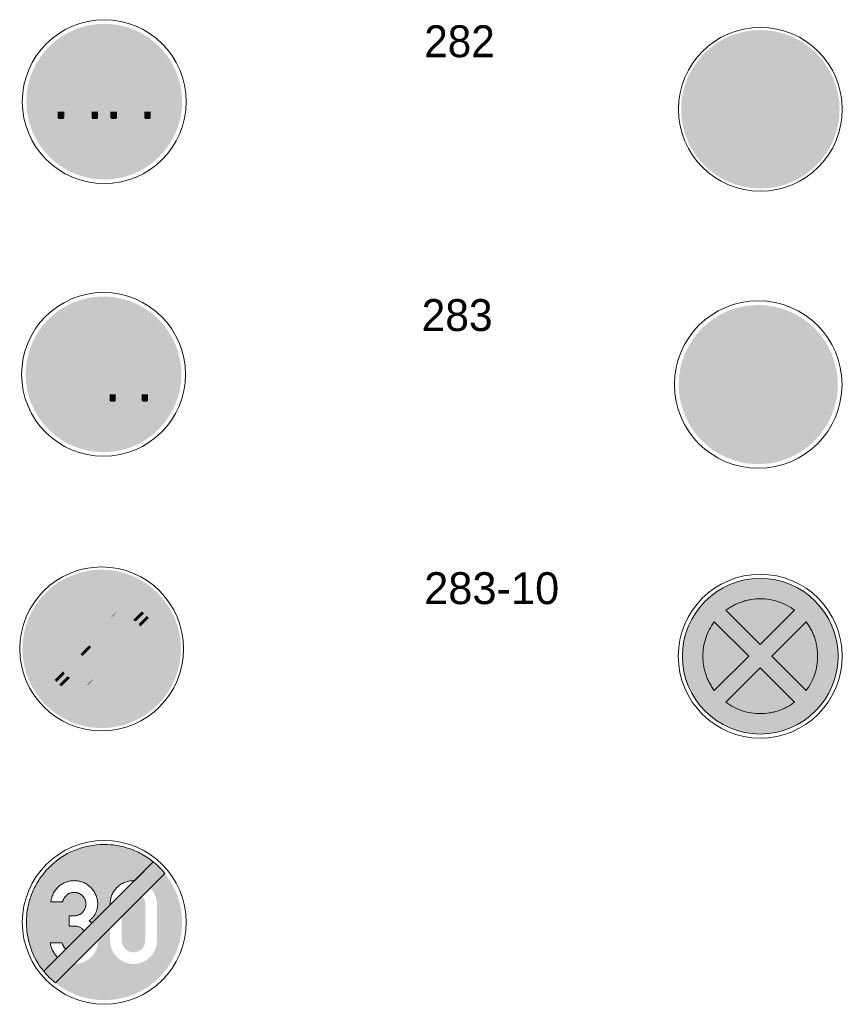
# Model space of a CAD drawing. Header units: millimetres. Extents: x 27 to 616, y -913 to 238.
# Tile 18 of 38: x 310 to 422, y -462 to -329. Entities that reach past the tile are written whole.
import ezdxf
from ezdxf.enums import TextEntityAlignment as Align

# ---------------------------------------------------------------- set-up
doc = ezdxf.new("R2010")
doc.units = ezdxf.units.MM
doc.header["$LTSCALE"] = 5
doc.linetypes.add('AUSGEZOGEN', pattern=[0])
doc.layers.add('Ebene_1', color=7, linetype='Continuous', true_color=0x000000)
doc.layers.add('Layer13', color=5, linetype='Continuous', true_color=0x0000ff)
doc.styles.add('Arial', font='arial.ttf')

msp = doc.modelspace()

# ---------------------------------------------------------------- hatches: boundary and pattern name
at = {"layer": 'Ebene_1', "linetype": 'AUSGEZOGEN', "lineweight": 18, "true_color": 0xce2729}
for points in [[(332.39, -340.12), (332.34, -341.19), (332.18, -342.24), (331.92, -343.25), (331.56, -344.21), (331.12, -345.13), (330.59, -346), (329.99, -346.81), (329.31, -347.56), (328.56, -348.24), (327.75, -348.84), (326.88, -349.37), (325.97, -349.81), (325, -350.17), (323.99, -350.42), (322.95, -350.58), (321.87, -350.64), (320.79, -350.58), (319.75, -350.42), (318.74, -350.17), (317.77, -349.81), (316.86, -349.37), (315.99, -348.84), (315.18, -348.24), (314.43, -347.56), (313.75, -346.81), (313.15, -346), (312.62, -345.13), (312.18, -344.21), (311.82, -343.25), (311.56, -342.24), (311.4, -341.19), (311.35, -340.12), (311.4, -339.04), (311.56, -338), (311.82, -336.99), (312.18, -336.02), (312.62, -335.1), (313.15, -334.23), (313.75, -333.42), (314.43, -332.68), (315.18, -332), (315.99, -331.39), (316.86, -330.87), (317.77, -330.42), (318.74, -330.07), (319.75, -329.81), (320.79, -329.65), (321.87, -329.6), (322.95, -329.65), (323.99, -329.81), (325, -330.07), (325.97, -330.42), (326.88, -330.87), (327.75, -331.39), (328.56, -332), (329.31, -332.68), (329.99, -333.42), (330.59, -334.23), (331.12, -335.1), (331.56, -336.02), (331.92, -336.99), (332.18, -338), (332.34, -339.04)], [(315.21, -339.97), (315.23, -339.83), (315.29, -339.7), (315.38, -339.59), (315.54, -339.32), (316.12, -337.98), (316.26, -337.82), (316.46, -337.75), (320.15, -337.75), (320.36, -337.82), (320.49, -337.98), (321.08, -339.32), (321.23, -339.59), (321.32, -339.7), (321.39, -339.83), (321.41, -339.97), (321.41, -340.93), (321.38, -341.07), (321.3, -341.19), (321.18, -341.27), (321.04, -341.3), (315.58, -341.3), (315.43, -341.27), (315.31, -341.19), (315.24, -341.07), (315.21, -340.93)], [(315.58, -341.45), (316.46, -341.45), (316.46, -342.26), (316.4, -342.42), (316.24, -342.48), (315.8, -342.48), (315.64, -342.42), (315.58, -342.26)], [(320.15, -341.45), (321.04, -341.45), (321.04, -342.26), (320.97, -342.42), (320.82, -342.48), (320.37, -342.48), (320.22, -342.42), (320.15, -342.26)], [(332.29, -376.97), (332.24, -378.04), (332.08, -379.09), (331.82, -380.1), (331.46, -381.06), (331.02, -381.98), (330.49, -382.85), (329.89, -383.66), (329.21, -384.41), (328.46, -385.09), (327.65, -385.69), (326.78, -386.22), (325.87, -386.66), (324.9, -387.02), (323.89, -387.27), (322.85, -387.43), (321.77, -387.49), (320.69, -387.43), (319.65, -387.27), (318.64, -387.02), (317.67, -386.66), (316.76, -386.22), (315.89, -385.69), (315.08, -385.09), (314.33, -384.41), (313.65, -383.66), (313.05, -382.85), (312.52, -381.98), (312.08, -381.06), (311.72, -380.1), (311.46, -379.09), (311.3, -378.04), (311.25, -376.97), (311.3, -375.89), (311.46, -374.85), (311.72, -373.84), (312.08, -372.87), (312.52, -371.95), (313.05, -371.08), (313.65, -370.27), (314.33, -369.53), (315.08, -368.85), (315.89, -368.24), (316.76, -367.72), (317.67, -367.27), (318.64, -366.92), (319.65, -366.66), (320.69, -366.5), (321.77, -366.45), (322.85, -366.5), (323.89, -366.66), (324.9, -366.92), (325.87, -367.27), (326.78, -367.72), (327.65, -368.24), (328.46, -368.85), (329.21, -369.53), (329.89, -370.27), (330.49, -371.08), (331.02, -371.95), (331.46, -372.87), (331.82, -373.84), (332.08, -374.85), (332.24, -375.89)], [(421, -378.34), (420.94, -379.44), (420.78, -380.51), (420.51, -381.54), (420.15, -382.53), (419.7, -383.47), (419.16, -384.35), (418.54, -385.18), (417.85, -385.95), (417.08, -386.64), (416.26, -387.26), (415.37, -387.8), (414.43, -388.25), (413.44, -388.61), (412.41, -388.88), (411.34, -389.04), (410.24, -389.1), (409.15, -389.04), (408.08, -388.88), (407.05, -388.61), (406.06, -388.25), (405.12, -387.8), (404.23, -387.26), (403.41, -386.64), (402.64, -385.95), (401.95, -385.18), (401.33, -384.35), (400.79, -383.47), (400.34, -382.53), (399.98, -381.54), (399.71, -380.51), (399.55, -379.44), (399.49, -378.34), (399.55, -377.24), (399.71, -376.18), (399.98, -375.15), (400.34, -374.16), (400.79, -373.22), (401.33, -372.33), (401.95, -371.5), (402.64, -370.74), (403.41, -370.05), (404.23, -369.43), (405.12, -368.89), (406.06, -368.44), (407.05, -368.08), (408.08, -367.81), (409.15, -367.65), (410.24, -367.59), (411.34, -367.65), (412.41, -367.81), (413.44, -368.08), (414.43, -368.44), (415.37, -368.89), (416.26, -369.43), (417.08, -370.05), (417.85, -370.74), (418.54, -371.5), (419.16, -372.33), (419.7, -373.22), (420.15, -374.16), (420.51, -375.15), (420.78, -376.18), (420.94, -377.24)], [(315.96, -378.73), (315.96, -373.89), (316, -373.69), (316.11, -373.53), (316.27, -373.41), (316.48, -373.37), (320.79, -373.37), (320.99, -373.41), (321.16, -373.53), (321.27, -373.69), (321.31, -373.89), (321.31, -378.73)], [(316.1, -380.66), (316, -380.62), (315.96, -380.51), (315.96, -379.02), (316, -378.92), (316.1, -378.87), (316.55, -378.87), (316.66, -378.92), (316.7, -379.02), (316.7, -380.51), (316.66, -380.62), (316.55, -380.66)], [(317, -380.66), (316.89, -380.62), (316.85, -380.51), (316.85, -379.02), (316.89, -378.92), (317, -378.87), (317.44, -378.87), (317.55, -378.92), (317.59, -379.02), (317.59, -379.43), (317.64, -379.54), (317.74, -379.58), (318.02, -379.58), (318.13, -379.56), (318.23, -379.5), (318.32, -379.41), (318.47, -379.31), (318.63, -379.28), (318.8, -379.31), (318.94, -379.41), (319.04, -379.5), (319.13, -379.56), (319.24, -379.58), (319.52, -379.58), (319.63, -379.54), (319.67, -379.43), (319.67, -379.02), (319.72, -378.92), (319.82, -378.87), (320.27, -378.87), (320.37, -378.92), (320.42, -379.02), (320.42, -380.51), (320.37, -380.62), (320.27, -380.66), (319.82, -380.66), (319.72, -380.62), (319.67, -380.51), (319.67, -380.1), (319.63, -380), (319.52, -379.95), (319.24, -379.95), (319.13, -379.97), (319.04, -380.04), (318.94, -380.13), (318.8, -380.22), (318.63, -380.25), (318.47, -380.22), (318.32, -380.13), (318.23, -380.04), (318.13, -379.97), (318.02, -379.95), (317.74, -379.95), (317.64, -380), (317.59, -380.1), (317.59, -380.51), (317.55, -380.62), (317.44, -380.66)], [(320.71, -380.66), (320.61, -380.62), (320.56, -380.51), (320.56, -379.02), (320.61, -378.92), (320.71, -378.87), (321.16, -378.87), (321.26, -378.92), (321.31, -379.02), (321.31, -380.51), (321.26, -380.62), (321.16, -380.66)], [(421.03, -415.05), (420.98, -416.13), (420.82, -417.17), (420.56, -418.18), (420.21, -419.15), (419.76, -420.07), (419.24, -420.93), (418.63, -421.74), (417.95, -422.49), (417.2, -423.17), (416.39, -423.78), (415.53, -424.3), (414.61, -424.75), (413.64, -425.1), (412.63, -425.36), (411.59, -425.52), (410.51, -425.57), (409.44, -425.52), (408.39, -425.36), (407.38, -425.1), (406.42, -424.75), (405.5, -424.3), (404.63, -423.78), (403.82, -423.17), (403.07, -422.49), (402.39, -421.74), (401.79, -420.93), (401.26, -420.07), (400.82, -419.15), (400.46, -418.18), (400.21, -417.17), (400.05, -416.13), (399.99, -415.05), (400.05, -413.98), (400.21, -412.93), (400.46, -411.92), (400.82, -410.96), (401.26, -410.04), (401.79, -409.17), (402.39, -408.36), (403.07, -407.61), (403.82, -406.93), (404.63, -406.33), (405.5, -405.8), (406.42, -405.36), (407.38, -405), (408.39, -404.74), (409.44, -404.58), (410.51, -404.53), (411.59, -404.58), (412.63, -404.74), (413.64, -405), (414.61, -405.36), (415.53, -405.8), (416.39, -406.33), (417.2, -406.93), (417.95, -407.61), (418.63, -408.36), (419.24, -409.17), (419.76, -410.04), (420.21, -410.96), (420.56, -411.92), (420.82, -412.93), (420.98, -413.98)], [(330.05, -444.4), (315.26, -459.19), (314.43, -458.45), (313.69, -457.63), (328.49, -442.83), (329.31, -443.57)]]:
    msp.add_hatch(color=242, dxfattribs=at).paths.add_polyline_path(points, flags=0)
at = {"layer": 'Ebene_1', "linetype": 'AUSGEZOGEN', "lineweight": 18, "true_color": 0x000000}
for points in [[(421.23, -341.15), (421.18, -342.25), (421.01, -343.31), (420.75, -344.33), (420.39, -345.32), (419.94, -346.25), (419.4, -347.14), (418.79, -347.96), (418.1, -348.72), (417.34, -349.41), (416.51, -350.03), (415.63, -350.56), (414.69, -351.01), (413.71, -351.37), (412.68, -351.64), (411.62, -351.8), (410.53, -351.86), (409.43, -351.8), (408.37, -351.64), (407.34, -351.37), (406.36, -351.01), (405.42, -350.56), (404.54, -350.03), (403.72, -349.41), (402.96, -348.72), (402.26, -347.96), (401.65, -347.14), (401.11, -346.25), (400.66, -345.32), (400.3, -344.33), (400.04, -343.31), (399.88, -342.25), (399.82, -341.15), (399.88, -340.06), (400.04, -338.99), (400.3, -337.97), (400.66, -336.98), (401.11, -336.05), (401.65, -335.17), (402.26, -334.34), (402.96, -333.58), (403.72, -332.89), (404.54, -332.27), (405.42, -331.74), (406.36, -331.29), (407.34, -330.93), (408.37, -330.66), (409.43, -330.5), (410.53, -330.45), (411.62, -330.5), (412.68, -330.66), (413.71, -330.93), (414.69, -331.29), (415.63, -331.74), (416.51, -332.27), (417.34, -332.89), (418.1, -333.58), (418.79, -334.34), (419.4, -335.17), (419.94, -336.05), (420.39, -336.98), (420.75, -337.97), (421.01, -338.99), (421.18, -340.06)], [(322.33, -339.97), (322.35, -339.83), (322.42, -339.7), (322.51, -339.59), (322.66, -339.32), (323.25, -337.98), (323.38, -337.82), (323.59, -337.75), (327.28, -337.75), (327.48, -337.82), (327.62, -337.98), (328.2, -339.32), (328.36, -339.59), (328.44, -339.7), (328.51, -339.83), (328.53, -339.97), (328.53, -340.93), (328.5, -341.07), (328.43, -341.19), (328.31, -341.27), (328.16, -341.3), (322.7, -341.3), (322.56, -341.27), (322.44, -341.19), (322.36, -341.07), (322.33, -340.93)], [(322.7, -341.45), (323.59, -341.45), (323.59, -342.26), (323.52, -342.42), (323.37, -342.48), (322.92, -342.48), (322.77, -342.42), (322.7, -342.26)], [(327.28, -341.45), (328.16, -341.45), (328.16, -342.26), (328.1, -342.42), (327.94, -342.48), (327.5, -342.48), (327.34, -342.42), (327.28, -342.26)], [(322.23, -378.27), (322.25, -378.13), (322.32, -378.02), (322.4, -377.9), (322.55, -377.65), (323.1, -376.37), (323.23, -376.22), (323.43, -376.16), (326.94, -376.16), (327.14, -376.22), (327.26, -376.37), (327.82, -377.65), (327.97, -377.9), (328.05, -378.02), (328.12, -378.13), (328.14, -378.27), (328.14, -379.18), (328.11, -379.32), (328.03, -379.43), (327.92, -379.51), (327.79, -379.53), (322.58, -379.53), (322.45, -379.51), (322.33, -379.43), (322.26, -379.32), (322.23, -379.18)], [(322.58, -379.67), (323.43, -379.67), (323.43, -380.45), (323.37, -380.6), (323.22, -380.66), (322.79, -380.66), (322.65, -380.6), (322.58, -380.45)], [(326.94, -379.67), (327.79, -379.67), (327.79, -380.45), (327.72, -380.6), (327.58, -380.66), (327.15, -380.66), (327, -380.6), (326.94, -380.45)], [(332.22, -414.06), (332.17, -415.16), (332.01, -416.22), (331.74, -417.25), (331.38, -418.23), (330.93, -419.16), (330.4, -420.05), (329.78, -420.87), (329.09, -421.63), (328.33, -422.32), (327.5, -422.94), (326.62, -423.47), (325.69, -423.93), (324.7, -424.29), (323.68, -424.55), (322.61, -424.71), (321.52, -424.77), (320.42, -424.71), (319.36, -424.55), (318.34, -424.29), (317.35, -423.93), (316.42, -423.47), (315.53, -422.94), (314.71, -422.32), (313.95, -421.63), (313.26, -420.87), (312.64, -420.05), (312.11, -419.16), (311.65, -418.23), (311.29, -417.25), (311.03, -416.22), (310.87, -415.16), (310.81, -414.06), (310.87, -412.97), (311.03, -411.9), (311.29, -410.88), (311.65, -409.89), (312.11, -408.96), (312.64, -408.08), (313.26, -407.25), (313.95, -406.49), (314.71, -405.8), (315.53, -405.18), (316.42, -404.65), (317.35, -404.2), (318.34, -403.84), (319.36, -403.57), (320.42, -403.41), (321.52, -403.36), (322.61, -403.41), (323.68, -403.57), (324.7, -403.84), (325.69, -404.2), (326.62, -404.65), (327.5, -405.18), (328.33, -405.8), (329.09, -406.49), (329.78, -407.25), (330.4, -408.08), (330.93, -408.96), (331.38, -409.89), (331.74, -410.88), (332.01, -411.9), (332.17, -412.97)]]:
    msp.add_hatch(color=18, dxfattribs=at).paths.add_polyline_path(points, flags=0)
at = {"layer": 'Ebene_1', "linetype": 'AUSGEZOGEN', "lineweight": 18, "true_color": 0xfffffe}
for points in [[(416.09, -332.66), (415.19, -332.14), (414.27, -331.71), (413.32, -331.39), (412.35, -331.16), (411.37, -331.03), (410.39, -331), (409.42, -331.06), (408.46, -331.21), (407.52, -331.46), (406.6, -331.79), (405.71, -332.21), (404.87, -332.72), (404.07, -333.31), (403.33, -333.99), (402.65, -334.75), (402.04, -335.58), (401.65, -336.23), (401.31, -336.89), (401.02, -337.58), (400.79, -338.27), (400.61, -338.98), (400.48, -339.7), (400.4, -340.42), (400.37, -341.15), (400.4, -341.88), (400.48, -342.6), (400.61, -343.32), (400.79, -344.03), (401.02, -344.72), (401.31, -345.41), (401.65, -346.07), (402.04, -346.72)], [(329.62, -340.12), (329.58, -340.91), (329.46, -341.68), (329.27, -342.42), (329.01, -343.14), (328.69, -343.81), (328.3, -344.45), (327.85, -345.05), (327.35, -345.6), (326.8, -346.1), (326.2, -346.55), (325.57, -346.93), (324.89, -347.26), (324.18, -347.52), (323.43, -347.71), (322.66, -347.83), (321.87, -347.87), (321.08, -347.83), (320.31, -347.71), (319.56, -347.52), (318.85, -347.26), (318.17, -346.93), (317.54, -346.55), (316.94, -346.1), (316.39, -345.6), (315.89, -345.05), (315.44, -344.45), (315.05, -343.81), (314.73, -343.14), (314.47, -342.42), (314.27, -341.68), (314.16, -340.91), (314.12, -340.12), (314.16, -339.32), (314.27, -338.56), (314.47, -337.81), (314.73, -337.1), (315.05, -336.42), (315.44, -335.78), (315.89, -335.19), (316.39, -334.64), (316.94, -334.14), (317.54, -333.69), (318.17, -333.3), (318.85, -332.97), (319.56, -332.71), (320.31, -332.52), (321.08, -332.41), (321.87, -332.37), (322.66, -332.41), (323.43, -332.52), (324.18, -332.71), (324.89, -332.97), (325.57, -333.3), (326.2, -333.69), (326.8, -334.14), (327.35, -334.64), (327.85, -335.19), (328.3, -335.78), (328.69, -336.42), (329.01, -337.1), (329.27, -337.81), (329.46, -338.56), (329.58, -339.32)], [(416.52, -332.96), (416.83, -333.2), (402.57, -347.46), (402.33, -347.15)], [(417.23, -333.53), (417.52, -333.79), (403.17, -348.14), (402.91, -347.86)], [(418.15, -334.44), (403.82, -348.77), (403.53, -348.51), (417.88, -334.16)], [(418.72, -335.15), (404.53, -349.34), (404.22, -349.1), (418.48, -334.84)], [(419.02, -335.58), (404.96, -349.64), (405.86, -350.17), (406.78, -350.59), (407.73, -350.91), (408.7, -351.14), (409.68, -351.27), (410.66, -351.3), (411.63, -351.24), (412.59, -351.09), (413.54, -350.85), (414.45, -350.51), (415.34, -350.09), (416.18, -349.58), (416.98, -348.99), (417.72, -348.31), (418.4, -347.56), (419.02, -346.72), (419.4, -346.07), (419.74, -345.41), (420.03, -344.72), (420.26, -344.03), (420.44, -343.32), (420.57, -342.6), (420.65, -341.88), (420.68, -341.15), (420.65, -340.42), (420.57, -339.7), (420.44, -338.98), (420.26, -338.27), (420.03, -337.58), (419.74, -336.89), (419.4, -336.23)], [(315.91, -339.38), (316.42, -338.21), (316.55, -338.12), (320.06, -338.12), (320.2, -338.21), (320.71, -339.38)], [(323.03, -339.38), (323.54, -338.21), (323.68, -338.12), (327.19, -338.12), (327.32, -338.21), (327.83, -339.38)], [(329.52, -376.97), (329.48, -377.76), (329.36, -378.53), (329.17, -379.27), (328.91, -379.99), (328.59, -380.66), (328.2, -381.3), (327.75, -381.9), (327.25, -382.45), (326.7, -382.95), (326.1, -383.4), (325.47, -383.78), (324.79, -384.11), (324.08, -384.37), (323.33, -384.56), (322.56, -384.68), (321.77, -384.72), (320.98, -384.68), (320.21, -384.56), (319.46, -384.37), (318.75, -384.11), (318.07, -383.78), (317.44, -383.4), (316.84, -382.95), (316.29, -382.45), (315.79, -381.9), (315.34, -381.3), (314.95, -380.66), (314.63, -379.99), (314.37, -379.27), (314.18, -378.53), (314.06, -377.76), (314.02, -376.97), (314.06, -376.17), (314.18, -375.41), (314.37, -374.66), (314.63, -373.95), (314.95, -373.27), (315.34, -372.63), (315.79, -372.04), (316.29, -371.49), (316.84, -370.99), (317.44, -370.54), (318.07, -370.15), (318.75, -369.82), (319.46, -369.56), (320.21, -369.37), (320.98, -369.26), (321.77, -369.22), (322.56, -369.26), (323.33, -369.37), (324.08, -369.56), (324.79, -369.82), (325.47, -370.15), (326.1, -370.54), (326.7, -370.99), (327.25, -371.49), (327.75, -372.04), (328.2, -372.63), (328.59, -373.27), (328.91, -373.95), (329.17, -374.66), (329.36, -375.41), (329.48, -376.17)], [(322.9, -377.71), (323.38, -376.59), (323.51, -376.51), (326.86, -376.51), (326.99, -376.59), (327.47, -377.71)], [(327.09, -405.57), (326.19, -405.05), (325.26, -404.62), (324.31, -404.3), (323.34, -404.07), (322.37, -403.94), (321.39, -403.91), (320.41, -403.97), (319.45, -404.12), (318.51, -404.37), (317.59, -404.7), (316.71, -405.12), (315.86, -405.63), (315.07, -406.22), (314.32, -406.9), (313.64, -407.66), (313.03, -408.5), (312.64, -409.14), (312.3, -409.81), (312.02, -410.49), (311.78, -411.19), (311.6, -411.89), (311.47, -412.61), (311.39, -413.34), (311.37, -414.06), (311.39, -414.79), (311.47, -415.51), (311.6, -416.23), (311.78, -416.94), (312.02, -417.63), (312.3, -418.32), (312.64, -418.98), (313.03, -419.63)], [(327.52, -405.87), (327.83, -406.11), (313.57, -420.37), (313.33, -420.06)], [(328.23, -406.44), (328.51, -406.7), (314.16, -421.06), (313.9, -420.77)], [(329.14, -407.35), (314.81, -421.68), (314.53, -421.42), (328.88, -407.07)], [(329.71, -408.06), (315.52, -422.25), (315.21, -422.01), (329.47, -407.75)], [(407.6, -409.51), (409.27, -407.85), (410.19, -407.85), (408.9, -409.15), (413.42, -409.15), (413.42, -409.88), (408.9, -409.88), (410.19, -411.18), (409.27, -411.18)], [(330.01, -408.5), (315.95, -422.55), (316.85, -423.08), (317.78, -423.5), (318.73, -423.82), (319.7, -424.05), (320.67, -424.18), (321.65, -424.21), (322.62, -424.15), (323.59, -424), (324.53, -423.76), (325.45, -423.42), (326.33, -423), (327.18, -422.49), (327.97, -421.9), (328.71, -421.23), (329.4, -420.47), (330.01, -419.63), (330.4, -418.98), (330.74, -418.32), (331.02, -417.63), (331.26, -416.94), (331.44, -416.23), (331.57, -415.51), (331.64, -414.79), (331.67, -414.06), (331.64, -413.34), (331.57, -412.61), (331.44, -411.89), (331.26, -411.19), (331.02, -410.49), (330.74, -409.81), (330.4, -409.14)]]:
    msp.add_hatch(color=7, dxfattribs=at).paths.add_polyline_path(points, flags=0)
at = {"layer": 'Ebene_1', "linetype": 'AUSGEZOGEN', "lineweight": 18, "true_color": 0x9e9e9e}
for points in [[(317.93, -408.63), (319.68, -408.63), (317.36, -413.28), (317.85, -413.14), (318.36, -413.09), (318.86, -413.15), (319.35, -413.31), (318.15, -414.51), (317.84, -414.45), (317.54, -414.46), (317.25, -414.53), (316.97, -414.65), (316.73, -414.82), (316.52, -415.04), (316.36, -415.29), (316.24, -415.59), (316.19, -416), (316.19, -416.47), (314.91, -417.75), (314.71, -417.13), (314.64, -416.48), (314.64, -416), (314.72, -415.29), (314.96, -414.62)], [(322.2, -411.74), (322.2, -411.64), (322.24, -411.15), (324.81, -408.58), (325.4, -408.54)], [(322.2, -413.02), (322.2, -412.47), (326.04, -408.63), (326.45, -408.76), (325.12, -410.1), (324.86, -410.15), (324.62, -410.25), (324.4, -410.38), (324.2, -410.54), (324.04, -410.74), (323.91, -410.96), (323.81, -411.2), (323.76, -411.46)], [(322.68, -409.98), (323.11, -409.45), (323.64, -409.02), (322.68, -409.98)], [(326.15, -410.34), (325.78, -410.17), (326.94, -409.01), (327.26, -409.24)], [(326.73, -411.04), (326.53, -410.7), (327.63, -409.59), (327.87, -409.9)], [(322.2, -416.31), (323.75, -414.76), (323.75, -416.48), (323.78, -416.8), (323.87, -417.09), (324.01, -417.35), (324.2, -417.58), (324.43, -417.77), (324.69, -417.91), (324.99, -418), (325.3, -418.03), (325.61, -418), (325.9, -417.91), (326.16, -417.77), (326.39, -417.58), (326.58, -417.35), (326.73, -417.09), (326.82, -416.8), (326.85, -416.48), (326.85, -411.66), (328.13, -410.37), (328.33, -410.99), (328.4, -411.64), (328.4, -416.48), (328.34, -417.11), (328.16, -417.69), (327.87, -418.22), (327.49, -418.68), (327.03, -419.06), (326.51, -419.34), (325.92, -419.52), (325.3, -419.58), (324.67, -419.52), (324.09, -419.34), (323.56, -419.06), (323.11, -418.68), (322.73, -418.22), (322.44, -417.69), (322.26, -417.11), (322.2, -416.48)], [(322.2, -414.3), (322.2, -413.75), (323.75, -412.2), (323.75, -412.75)], [(318.93, -415.01), (318.65, -414.74), (319.81, -413.58), (320.1, -413.83)], [(322.2, -415.58), (322.2, -415.03), (323.75, -413.48), (323.75, -414.03)], [(319.29, -415.93), (319.2, -415.47), (320.43, -414.24), (320.62, -414.59)], [(317, -419.5), (316.58, -419.36), (317.92, -418.02), (318.18, -417.97), (318.42, -417.88), (318.64, -417.74), (318.84, -417.58), (319, -417.39), (319.13, -417.17), (319.23, -416.93), (319.28, -416.67), (320.8, -415.15), (320.84, -415.61), (320.84, -415.65)], [(318.23, -419.55), (317.64, -419.58), (320.84, -416.38), (320.84, -416.48), (320.8, -416.97)], [(315.41, -418.53), (315.17, -418.22), (316.31, -417.08), (316.51, -417.43)], [(316.1, -419.12), (315.78, -418.89), (316.89, -417.78), (317.26, -417.96)], [(319.4, -419.1), (320.36, -418.15), (319.93, -418.68)]]:
    msp.add_hatch(color=253, dxfattribs=at).paths.add_polyline_path(points, flags=0)
at = {"layer": 'Layer13', "linetype": 'AUSGEZOGEN', "lineweight": 18, "true_color": 0x0000ff}
for points in [[(410.24, -376.74), (405.5, -372), (406.03, -371.64), (406.58, -371.32), (407.15, -371.05), (407.74, -370.83), (408.35, -370.65), (408.97, -370.52), (409.61, -370.45), (410.24, -370.42), (410.88, -370.45), (411.51, -370.52), (412.14, -370.65), (412.74, -370.83), (413.34, -371.05), (413.91, -371.32), (414.46, -371.64), (414.99, -372)], [(408.64, -378.34), (403.9, -383.09), (403.54, -382.56), (403.22, -382.01), (402.95, -381.44), (402.73, -380.84), (402.55, -380.24), (402.42, -379.61), (402.35, -378.98), (402.32, -378.34), (402.35, -377.71), (402.42, -377.07), (402.55, -376.45), (402.73, -375.84), (402.95, -375.25), (403.22, -374.68), (403.54, -374.13), (403.9, -373.6)], [(411.84, -378.34), (416.59, -373.6), (416.95, -374.13), (417.27, -374.68), (417.54, -375.25), (417.76, -375.84), (417.94, -376.45), (418.06, -377.07), (418.14, -377.71), (418.17, -378.34), (418.14, -378.98), (418.06, -379.61), (417.94, -380.24), (417.76, -380.84), (417.54, -381.44), (417.27, -382.01), (416.95, -382.56), (416.59, -383.09)], [(410.24, -379.94), (414.99, -384.69), (414.46, -385.05), (413.91, -385.37), (413.34, -385.64), (412.74, -385.86), (412.14, -386.04), (411.51, -386.16), (410.88, -386.24), (410.24, -386.27), (409.61, -386.24), (408.97, -386.16), (408.35, -386.04), (407.74, -385.86), (407.15, -385.64), (406.58, -385.37), (406.03, -385.05), (405.5, -384.69)], [(410.51, -413.49), (405.87, -408.84), (406.4, -408.48), (406.95, -408.17), (407.51, -407.9), (408.09, -407.69), (408.69, -407.52), (409.29, -407.4), (410.51, -407.3), (411.73, -407.4), (412.34, -407.52), (412.93, -407.69), (413.51, -407.9), (414.08, -408.17), (414.63, -408.48), (415.15, -408.84)], [(408.95, -415.05), (404.3, -419.69), (403.94, -419.17), (403.63, -418.62), (403.36, -418.05), (403.15, -417.47), (402.98, -416.88), (402.86, -416.27), (402.76, -415.05), (402.86, -413.83), (402.98, -413.23), (403.15, -412.63), (403.36, -412.05), (403.63, -411.49), (403.94, -410.94), (404.3, -410.41)], [(412.08, -415.05), (416.72, -410.41), (417.08, -410.94), (417.4, -411.49), (417.66, -412.05), (417.88, -412.63), (418.05, -413.23), (418.17, -413.83), (418.26, -415.05), (418.17, -416.27), (418.05, -416.88), (417.88, -417.47), (417.66, -418.05), (417.4, -418.62), (417.08, -419.17), (416.72, -419.69)], [(410.51, -416.62), (415.15, -421.26), (414.63, -421.62), (414.08, -421.94), (413.51, -422.2), (412.93, -422.42), (412.34, -422.59), (411.73, -422.71), (410.51, -422.8), (409.29, -422.71), (408.69, -422.59), (408.09, -422.42), (407.51, -422.2), (406.95, -421.94), (406.4, -421.62), (405.87, -421.26)], [(328.49, -442.83), (327.61, -442.2), (326.7, -441.66), (325.75, -441.23), (324.78, -440.9), (323.79, -440.66), (322.78, -440.53), (321.77, -440.49), (320.76, -440.55), (319.76, -440.7), (318.78, -440.95), (317.83, -441.29), (316.91, -441.73), (316.02, -442.26), (315.19, -442.88), (314.41, -443.59), (313.69, -444.4), (313.14, -445.14), (312.67, -445.91), (312.26, -446.72), (311.93, -447.55), (311.68, -448.4), (311.5, -449.26), (311.39, -450.13), (311.35, -451.01), (311.39, -451.89), (311.5, -452.76), (311.68, -453.62), (311.93, -454.47), (312.26, -455.3), (312.67, -456.11), (313.14, -456.88), (313.69, -457.63), (315.57, -455.75), (315.19, -455.33), (314.9, -454.85), (314.69, -454.33), (314.58, -453.78), (316.18, -453.78), (316.37, -454.24), (316.69, -454.63), (319.15, -452.16), (318.88, -451.89), (318.56, -451.68), (318.2, -451.55), (317.82, -451.51), (317.12, -451.51), (317.12, -450.12), (317.82, -450.12), (318.13, -450.09), (318.43, -450), (318.7, -449.85), (318.93, -449.66), (319.13, -449.42), (319.27, -449.15), (319.37, -448.86), (319.4, -448.54), (319.37, -448.22), (319.27, -447.92), (319.13, -447.65), (318.93, -447.42), (318.7, -447.23), (318.43, -447.08), (318.13, -446.99), (317.82, -446.96), (317.54, -446.98), (317.27, -447.05), (317.03, -447.17), (316.81, -447.32), (316.62, -447.51), (316.46, -447.73), (316.34, -447.97), (316.26, -448.24), (314.67, -448.24), (314.79, -447.61), (315.03, -447.04), (315.37, -446.53), (315.8, -446.1), (316.3, -445.76), (316.86, -445.52), (317.47, -445.39), (318.11, -445.39), (318.7, -445.5), (319.25, -445.72), (319.73, -446.02), (320.16, -446.41), (320.5, -446.86), (320.76, -447.38), (320.92, -447.94), (320.98, -448.54), (320.9, -449.2), (320.67, -449.81), (320.5, -450.1), (320.3, -450.36), (320.07, -450.59), (319.81, -450.8), (320.2, -451.12), (322.66, -448.65), (322.66, -448.54), (322.73, -447.9), (322.91, -447.31), (323.2, -446.77), (323.59, -446.3), (324.06, -445.91), (324.59, -445.62), (325.19, -445.44), (325.83, -445.37), (325.94, -445.38)], [(330.05, -444.4), (328.1, -446.34), (328.48, -446.82), (328.76, -447.36), (328.93, -447.93), (328.99, -448.54), (328.99, -453.48), (328.93, -454.12), (328.74, -454.71), (328.45, -455.25), (328.06, -455.72), (327.59, -456.11), (327.06, -456.4), (326.46, -456.58), (325.83, -456.65), (325.19, -456.58), (324.59, -456.4), (324.06, -456.11), (323.59, -455.72), (323.2, -455.25), (322.91, -454.71), (322.73, -454.12), (322.66, -453.48), (322.66, -451.79), (321.08, -453.37), (321.08, -453.38), (321.01, -454.04), (320.82, -454.65), (320.52, -455.21), (320.12, -455.69), (319.64, -456.09), (319.09, -456.39), (318.47, -456.58), (317.82, -456.65), (317.8, -456.65), (315.26, -459.19), (316.13, -459.83), (317.04, -460.36), (317.99, -460.79), (318.96, -461.12), (319.95, -461.36), (320.96, -461.49), (321.97, -461.53), (322.98, -461.47), (323.98, -461.32), (324.96, -461.07), (325.91, -460.73), (326.83, -460.29), (327.72, -459.76), (328.55, -459.14), (329.33, -458.43), (330.05, -457.63), (330.6, -456.88), (331.07, -456.11), (331.48, -455.3), (331.81, -454.47), (332.06, -453.62), (332.24, -452.76), (332.35, -451.89), (332.39, -451.01), (332.35, -450.13), (332.24, -449.26), (332.06, -448.4), (331.81, -447.55), (331.48, -446.72), (331.07, -445.91), (330.6, -445.14)], [(324.24, -450.2), (324.24, -453.48), (324.28, -453.8), (324.37, -454.1), (324.51, -454.37), (324.71, -454.6), (324.94, -454.79), (325.21, -454.94), (325.51, -455.03), (325.83, -455.06), (326.14, -455.03), (326.44, -454.94), (326.71, -454.79), (326.94, -454.6), (327.14, -454.37), (327.28, -454.1), (327.38, -453.8), (327.41, -453.48), (327.41, -448.54), (327.38, -448.24), (327.3, -447.96), (327.17, -447.7), (326.98, -447.46)]]:
    msp.add_hatch(color=5, dxfattribs=at).paths.add_polyline_path(points, flags=0)

# ---------------------------------------------------------------- linework, layer by layer
at = {"layer": 'Ebene_1', "color": 242, "linetype": 'AUSGEZOGEN', "lineweight": 18, "true_color": 0xce2729}
for p, q in [((313.69, -457.63), (328.49, -442.83)), ((330.05, -444.4), (315.26, -459.19))]:
    msp.add_line(p, q, dxfattribs=at)
for points in [[(328.49, -442.83), (328.7, -443.01), (328.91, -443.19), (329.11, -443.38), (329.31, -443.57), (329.5, -443.77), (329.69, -443.97), (329.87, -444.18), (330.05, -444.4)], [(315.26, -459.19), (315.04, -459.01), (314.83, -458.83), (314.63, -458.64), (314.43, -458.45), (314.24, -458.25), (314.05, -458.05), (313.87, -457.84), (313.69, -457.63)]]:
    msp.add_lwpolyline(points, dxfattribs=at)
at = {"layer": 'Ebene_1', "color": 18, "linetype": 'AUSGEZOGEN', "lineweight": 18, "true_color": 0x000000}
for centre, radius in [((321.87, -340.12), 11.07), ((410.53, -341.15), 11.07), ((321.77, -376.97), 11.07), ((410.24, -378.34), 11.32), ((321.52, -414.06), 11.07), ((410.51, -415.05), 11.07), ((321.87, -451.01), 11.07)]:
    msp.add_circle(centre, radius, dxfattribs=at)
at = {"layer": 'Ebene_1', "color": 242, "linetype": 'AUSGEZOGEN', "lineweight": 18, "true_color": 0xce2729}
msp.add_circle((410.51, -415.05), 10.52, dxfattribs=at)
at = {"layer": 'Layer13', "color": 5, "linetype": 'AUSGEZOGEN', "lineweight": 18, "true_color": 0x0000ff}
for p, q in [((410.51, -413.49), (405.87, -408.84)), ((415.15, -408.84), (410.51, -413.49)), ((404.3, -410.41), (408.95, -415.05)), ((412.08, -415.05), (416.72, -410.41)), ((408.95, -415.05), (404.3, -419.69)), ((416.72, -419.69), (412.08, -415.05)), ((405.87, -421.26), (410.51, -416.62)), ((410.51, -416.62), (415.15, -421.26)), ((325.94, -445.38), (328.49, -442.83)), ((325.83, -445.37), (325.94, -445.38)), ((316.26, -448.24), (314.67, -448.24)), ((320.2, -451.12), (322.66, -448.65)), ((322.66, -448.65), (322.66, -448.54)), ((317.12, -451.51), (317.12, -450.12)), ((317.12, -450.12), (317.82, -450.12)), ((316.69, -454.63), (319.15, -452.16)), ((317.82, -451.51), (317.12, -451.51)), ((314.58, -453.78), (316.18, -453.78)), ((313.69, -457.63), (315.57, -455.75))]:
    msp.add_line(p, q, dxfattribs=at)
for points in [[(405.87, -408.84), (406, -408.75), (406.13, -408.66), (406.26, -408.57), (406.4, -408.48), (406.53, -408.4), (406.67, -408.32), (406.81, -408.24), (406.95, -408.17), (407.09, -408.1), (407.23, -408.03), (407.37, -407.96), (407.51, -407.9), (407.66, -407.84), (407.8, -407.79), (407.95, -407.74), (408.1, -407.69), (408.24, -407.64), (408.39, -407.59), (408.54, -407.55), (408.69, -407.52), (408.84, -407.48), (408.99, -407.45), (409.14, -407.42), (409.29, -407.4), (409.6, -407.35), (409.9, -407.32), (410.21, -407.31), (410.51, -407.3), (410.82, -407.31), (411.12, -407.32), (411.43, -407.35), (411.73, -407.4), (412.04, -407.45), (412.34, -407.52), (412.63, -407.59), (412.93, -407.69), (413.22, -407.79), (413.51, -407.9), (413.8, -408.03), (414.08, -408.17), (414.36, -408.32), (414.63, -408.48), (414.89, -408.66), (415.15, -408.84)], [(404.3, -419.69), (404.21, -419.56), (404.12, -419.43), (404.03, -419.3), (403.94, -419.17), (403.86, -419.03), (403.78, -418.89), (403.7, -418.76), (403.63, -418.62), (403.56, -418.48), (403.49, -418.34), (403.42, -418.19), (403.36, -418.05), (403.3, -417.91), (403.25, -417.76), (403.2, -417.62), (403.15, -417.47), (403.1, -417.32), (403.06, -417.17), (403.01, -417.02), (402.98, -416.88), (402.94, -416.73), (402.91, -416.57), (402.88, -416.42), (402.86, -416.27), (402.81, -415.97), (402.78, -415.66), (402.77, -415.36), (402.76, -415.05), (402.77, -414.75), (402.78, -414.44), (402.81, -414.13), (402.86, -413.83), (402.91, -413.53), (402.98, -413.23), (403.06, -412.93), (403.15, -412.63), (403.25, -412.34), (403.36, -412.05), (403.49, -411.77), (403.63, -411.49), (403.78, -411.21), (403.94, -410.94), (404.12, -410.67), (404.3, -410.41)], [(416.72, -410.41), (416.82, -410.54), (416.91, -410.67), (417, -410.8), (417.08, -410.94), (417.17, -411.07), (417.25, -411.21), (417.32, -411.35), (417.4, -411.49), (417.47, -411.63), (417.54, -411.77), (417.6, -411.91), (417.66, -412.05), (417.72, -412.2), (417.78, -412.34), (417.83, -412.49), (417.88, -412.63), (417.93, -412.78), (417.97, -412.93), (418.01, -413.08), (418.05, -413.23), (418.08, -413.38), (418.11, -413.53), (418.14, -413.68), (418.17, -413.83), (418.21, -414.13), (418.24, -414.44), (418.26, -414.75), (418.26, -415.05), (418.26, -415.36), (418.24, -415.66), (418.21, -415.97), (418.17, -416.27), (418.11, -416.57), (418.05, -416.88), (417.97, -417.17), (417.88, -417.47), (417.78, -417.76), (417.66, -418.05), (417.54, -418.34), (417.4, -418.62), (417.25, -418.89), (417.08, -419.17), (416.91, -419.43), (416.72, -419.69)], [(415.15, -421.26), (415.02, -421.35), (414.89, -421.45), (414.76, -421.54), (414.63, -421.62), (414.49, -421.7), (414.36, -421.78), (414.22, -421.86), (414.08, -421.94), (413.94, -422.01), (413.8, -422.07), (413.65, -422.14), (413.51, -422.2), (413.37, -422.26), (413.22, -422.32), (413.08, -422.37), (412.93, -422.42), (412.78, -422.46), (412.63, -422.51), (412.49, -422.55), (412.34, -422.59), (412.19, -422.62), (412.04, -422.65), (411.88, -422.68), (411.73, -422.71), (411.43, -422.75), (411.12, -422.78), (410.82, -422.8), (410.51, -422.8), (410.21, -422.8), (409.9, -422.78), (409.6, -422.75), (409.29, -422.71), (408.99, -422.65), (408.69, -422.59), (408.39, -422.51), (408.1, -422.42), (407.8, -422.32), (407.51, -422.2), (407.23, -422.07), (406.95, -421.94), (406.67, -421.78), (406.4, -421.62), (406.13, -421.45), (405.87, -421.26)], [(328.49, -442.83), (328.27, -442.66), (328.06, -442.5), (327.84, -442.34), (327.61, -442.2), (327.39, -442.05), (327.16, -441.92), (326.93, -441.79), (326.7, -441.66), (326.47, -441.55), (326.23, -441.43), (325.99, -441.33), (325.75, -441.23), (325.51, -441.14), (325.27, -441.05), (325.03, -440.97), (324.78, -440.9), (324.53, -440.83), (324.29, -440.77), (324.04, -440.71), (323.79, -440.66), (323.54, -440.62), (323.28, -440.58), (323.03, -440.55), (322.78, -440.53), (322.28, -440.5), (321.77, -440.49), (321.27, -440.51), (320.76, -440.55), (320.26, -440.61), (319.76, -440.7), (319.27, -440.82), (318.78, -440.95), (318.3, -441.11), (317.83, -441.29), (317.36, -441.5), (316.91, -441.73), (316.46, -441.98), (316.02, -442.26), (315.6, -442.56), (315.19, -442.88), (314.79, -443.23), (314.41, -443.59), (314.04, -443.98), (313.69, -444.4)], [(313.69, -444.4), (313.55, -444.58), (313.41, -444.76), (313.27, -444.95), (313.14, -445.14), (313.02, -445.33), (312.89, -445.52), (312.78, -445.72), (312.67, -445.91), (312.56, -446.11), (312.46, -446.31), (312.36, -446.51), (312.26, -446.72), (312.17, -446.92), (312.09, -447.13), (312.01, -447.34), (311.93, -447.55), (311.86, -447.76), (311.8, -447.97), (311.74, -448.18), (311.68, -448.4), (311.63, -448.61), (311.58, -448.83), (311.53, -449.04), (311.5, -449.26), (311.43, -449.7), (311.39, -450.13), (311.36, -450.57), (311.35, -451.01), (311.36, -451.45), (311.39, -451.89), (311.43, -452.33), (311.5, -452.76), (311.58, -453.19), (311.68, -453.62), (311.8, -454.05), (311.93, -454.47), (312.09, -454.89), (312.26, -455.3), (312.46, -455.71), (312.67, -456.11), (312.89, -456.5), (313.14, -456.88), (313.41, -457.26), (313.69, -457.63)], [(314.67, -448.24), (314.67, -448.16), (314.68, -448.08), (314.7, -448), (314.71, -447.92), (314.73, -447.84), (314.75, -447.77), (314.79, -447.61), (314.84, -447.46), (314.9, -447.32), (314.96, -447.18), (315.03, -447.04), (315.1, -446.91), (315.19, -446.78), (315.28, -446.65), (315.37, -446.53), (315.47, -446.42), (315.57, -446.31), (315.68, -446.2), (315.8, -446.1), (315.92, -446.01), (316.04, -445.92), (316.17, -445.84), (316.3, -445.76), (316.44, -445.69), (316.58, -445.63), (316.72, -445.57), (316.86, -445.52), (317.01, -445.48), (317.16, -445.44), (317.32, -445.41), (317.47, -445.39), (317.63, -445.38), (317.71, -445.38), (317.79, -445.37), (317.87, -445.37), (317.95, -445.38), (318.03, -445.38), (318.11, -445.39)], [(318.11, -445.39), (318.26, -445.41), (318.41, -445.43), (318.56, -445.46), (318.7, -445.5), (318.84, -445.55), (318.98, -445.6), (319.11, -445.65), (319.25, -445.72), (319.37, -445.78), (319.5, -445.86), (319.62, -445.94), (319.73, -446.02), (319.85, -446.11), (319.95, -446.21), (320.06, -446.31), (320.16, -446.41), (320.25, -446.52), (320.34, -446.63), (320.42, -446.74), (320.5, -446.86), (320.57, -446.99), (320.64, -447.12), (320.7, -447.25), (320.76, -447.38), (320.81, -447.52), (320.85, -447.66), (320.89, -447.8), (320.92, -447.94), (320.95, -448.09), (320.97, -448.24), (320.98, -448.39), (320.98, -448.54)], [(322.66, -448.54), (322.66, -448.46), (322.67, -448.38), (322.67, -448.3), (322.68, -448.22), (322.69, -448.14), (322.7, -448.06), (322.73, -447.9), (322.76, -447.75), (322.8, -447.6), (322.85, -447.45), (322.91, -447.31), (322.97, -447.17), (323.04, -447.03), (323.12, -446.9), (323.2, -446.77), (323.29, -446.65), (323.38, -446.53), (323.48, -446.41), (323.59, -446.3), (323.7, -446.2), (323.81, -446.1), (323.93, -446), (324.06, -445.91), (324.18, -445.83), (324.32, -445.76), (324.45, -445.69), (324.59, -445.62), (324.74, -445.57), (324.88, -445.52), (325.03, -445.47), (325.19, -445.44), (325.34, -445.41), (325.42, -445.4), (325.5, -445.39), (325.58, -445.38), (325.66, -445.38), (325.74, -445.38), (325.83, -445.37)], [(317.82, -446.96), (317.75, -446.96), (317.68, -446.96), (317.61, -446.97), (317.54, -446.98), (317.47, -446.99), (317.4, -447.01), (317.34, -447.03), (317.27, -447.05), (317.21, -447.08), (317.15, -447.1), (317.09, -447.13), (317.03, -447.17), (316.97, -447.2), (316.91, -447.24), (316.86, -447.28), (316.81, -447.32), (316.76, -447.36), (316.71, -447.41), (316.66, -447.46), (316.62, -447.51), (316.57, -447.56), (316.53, -447.61), (316.49, -447.67), (316.46, -447.73), (316.42, -447.79), (316.39, -447.85), (316.36, -447.91), (316.34, -447.97), (316.31, -448.04), (316.29, -448.11), (316.28, -448.17), (316.26, -448.24)], [(319.4, -448.54), (319.4, -448.46), (319.39, -448.38), (319.38, -448.3), (319.37, -448.22), (319.35, -448.14), (319.33, -448.07), (319.3, -448), (319.27, -447.92), (319.24, -447.85), (319.21, -447.78), (319.17, -447.72), (319.13, -447.65), (319.08, -447.59), (319.04, -447.53), (318.99, -447.47), (318.93, -447.42), (318.88, -447.37), (318.82, -447.32), (318.76, -447.27), (318.7, -447.23), (318.64, -447.19), (318.57, -447.15), (318.5, -447.11), (318.43, -447.08), (318.36, -447.05), (318.29, -447.03), (318.21, -447.01), (318.13, -446.99), (318.06, -446.97), (317.98, -446.96), (317.9, -446.96), (317.82, -446.96)], [(317.82, -450.12), (317.9, -450.12), (317.98, -450.11), (318.06, -450.1), (318.13, -450.09), (318.21, -450.07), (318.29, -450.05), (318.36, -450.03), (318.43, -450), (318.5, -449.97), (318.57, -449.93), (318.64, -449.89), (318.7, -449.85), (318.76, -449.81), (318.82, -449.76), (318.88, -449.71), (318.93, -449.66), (318.99, -449.6), (319.04, -449.55), (319.08, -449.49), (319.13, -449.42), (319.17, -449.36), (319.21, -449.29), (319.24, -449.23), (319.27, -449.16), (319.3, -449.08), (319.33, -449.01), (319.35, -448.93), (319.37, -448.86), (319.38, -448.78), (319.39, -448.7), (319.4, -448.62), (319.4, -448.54)], [(320.98, -448.54), (320.98, -448.62), (320.98, -448.71), (320.97, -448.79), (320.96, -448.87), (320.95, -448.96), (320.93, -449.04), (320.92, -449.12), (320.9, -449.2), (320.88, -449.28), (320.86, -449.36), (320.83, -449.44), (320.8, -449.51), (320.77, -449.59), (320.74, -449.67), (320.71, -449.74), (320.67, -449.81), (320.63, -449.89), (320.59, -449.96), (320.55, -450.03), (320.5, -450.1), (320.45, -450.16), (320.4, -450.23), (320.35, -450.29), (320.3, -450.36), (320.24, -450.42), (320.19, -450.48), (320.13, -450.54), (320.07, -450.59), (320, -450.65), (319.94, -450.7), (319.87, -450.75), (319.81, -450.8)], [(319.81, -450.8), (319.91, -450.88), (320.01, -450.95), (320.1, -451.03), (320.2, -451.12)], [(319.15, -452.16), (319.09, -452.09), (319.02, -452.02), (318.95, -451.95), (318.88, -451.89), (318.81, -451.83), (318.73, -451.77), (318.64, -451.72), (318.56, -451.68), (318.47, -451.64), (318.38, -451.6), (318.29, -451.57), (318.2, -451.55), (318.11, -451.53), (318.01, -451.52), (317.91, -451.51), (317.82, -451.51)], [(315.57, -455.75), (315.47, -455.65), (315.37, -455.54), (315.28, -455.44), (315.19, -455.33), (315.11, -455.21), (315.04, -455.09), (314.97, -454.97), (314.9, -454.85), (314.84, -454.72), (314.79, -454.6), (314.74, -454.46), (314.69, -454.33), (314.66, -454.2), (314.62, -454.06), (314.6, -453.92), (314.58, -453.78)], [(316.18, -453.78), (316.2, -453.84), (316.22, -453.9), (316.24, -453.96), (316.26, -454.02), (316.28, -454.08), (316.31, -454.13), (316.34, -454.19), (316.37, -454.24), (316.4, -454.3), (316.44, -454.35), (316.47, -454.4), (316.51, -454.45), (316.55, -454.49), (316.6, -454.54), (316.64, -454.59), (316.69, -454.63)]]:
    msp.add_lwpolyline(points, dxfattribs=at)

# ---------------------------------------------------------------- texts
at = {"layer": 'Ebene_1', "color": 18, "linetype": 'AUSGEZOGEN', "lineweight": 18, "true_color": 0x000000, "style": 'Arial'}
for s, width, p, p2 in [('282', 0.950601, (365.11, -334.11), (374.64, -334.11)), ('283', 0.955326, (364.76, -371.11), (374.34, -371.11)), ('283-10', 0.975144, (365.1, -408.01), (383.35, -408.01))]:
    msp.add_text(s, height=4.308, dxfattribs=dict(at, width=width)).set_placement(p, p2, align=Align.FIT)

doc.saveas('drawing.dxf')
